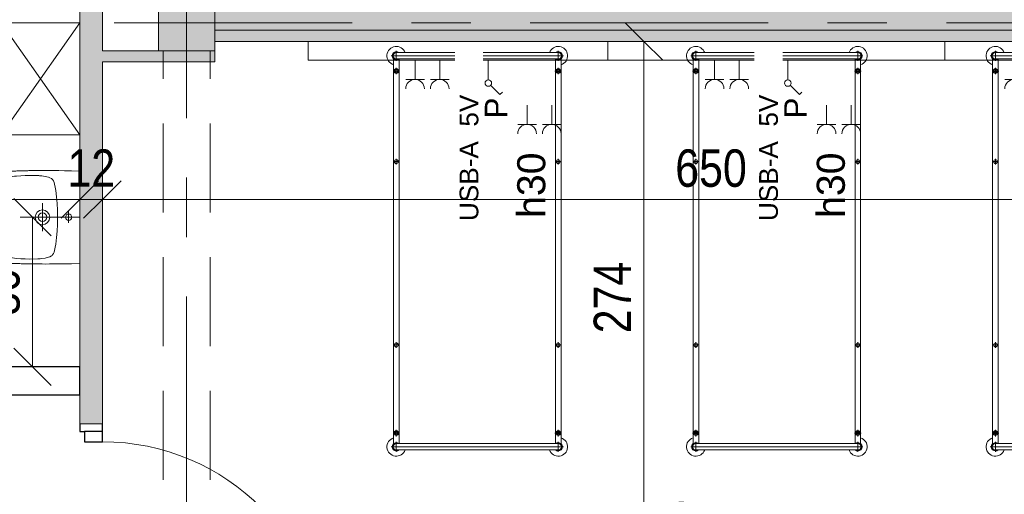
# Model space of a CAD drawing. Header units: centimetres. Extents: x -1631 to 21770, y -8842 to 3590.
# Tile 128 of 133: x 498 to 1024, y 2556 to 2810. Entities that reach past the tile are written whole.
import ezdxf

# ---------------------------------------------------------------- set-up
doc = ezdxf.new("R2010")
doc.units = ezdxf.units.CM
doc.linetypes.add('Oś', pattern=[222.25, 127, -31.75, 31.75, -31.75])
doc.linetypes.add('Ukryte', pattern=[71.438, 47.625, -23.813])
for name, color, linetype, lineweight in [('A-ANNO-DIMS', 211, 'Continuous', 13), ('A-ANNO-DIMS-100', 211, 'Continuous', 13), ('A-ANNO-NOTE', 131, 'Continuous', 9), ('A-AREA-IDEN', 2, 'Continuous', 13), ('A-DETL-GENF', 92, 'Continuous', 9), ('A-DETL-HDLN', 90, 'Ukryte', 9), ('A-DETL-MEDM', 33, 'Continuous', 13), ('A-DOOR', 31, 'Continuous', 13), ('A-WALL', 113, 'Continuous', 13), ('A-WALL-PATT', 111, 'Continuous', 13), ('I-FURN', 30, 'Continuous', 9), ('P-SANR-FIXT', 6, 'Continuous', 9), ('Q-SPCQ', 91, 'Continuous', 9), ('S-COLS', 52, 'Continuous', 13), ('S-GRID', 1, 'Continuous', 13)]:
    doc.layers.add(name, color=color, linetype=linetype, lineweight=lineweight)
doc.styles.add('Arial Narrow_5', font='ARIALN.TTF', dxfattribs={"height": 20})
doc.styles.add('Arial_11', font='arial.ttf', dxfattribs={"width": 0.85, "height": 23})
doc.styles.add('Arial_4', font='arial.ttf', dxfattribs={"height": 10})
doc.styles.add('Arial_5', font='arial.ttf', dxfattribs={"height": 12})
doc.styles.add('Arial_6', font='arial.ttf', dxfattribs={"height": 15})
doc.dimstyles.new('Diagonal_1_100__0__wewnętrzne', dxfattribs={"dimscale": 30.48, "dimtxt": 20.468619, "dimasz": 0.656168, "dimexe": 0.164042, "dimexo": 0.0625, "dimgap": 0.032808, "dimtad": 1, "dimdec": 0, "dimdsep": 46, "dimtxsty": 'Arial Narrow_5', "dimblk1": 'OBLIQUE', "dimblk2": 'OBLIQUE', "dimsah": 1, "dimcen": 0.09, "dimazin": 0, "dimtfac": 1, "dimtdec": 4, "dimtix": 1, "dimtmove": 0, "dimatfit": 3, "dimfxl": 0, "dimtvp": 1, "dimtolj": 1, "dimtzin": 0, "dimarcsym": 0})
doc.dimstyles.new('Diagonal_1_100__0__wewnętrzne_2', dxfattribs={"dimscale": 30.48, "dimtxt": 20.468619, "dimasz": 0.656168, "dimexe": 0.164042, "dimexo": 0.0625, "dimgap": 0.032808, "dimtad": 1, "dimdec": 0, "dimdsep": 46, "dimtxsty": 'Arial Narrow_5', "dimblk1": 'OBLIQUE', "dimblk2": 'OBLIQUE', "dimsah": 1, "dimcen": 0.09, "dimazin": 0, "dimtfac": 1, "dimtdec": 4, "dimtix": 1, "dimtmove": 2, "dimatfit": 3, "dimfxl": 0, "dimtvp": 1, "dimtolj": 1, "dimtzin": 0, "dimarcsym": 0})

# ---------------------------------------------------------------- blocks, each defined once
blk = doc.blocks.new('M_Concrete-Square-Column - 300 x 300mm-1795931-6_piętro IV __13_80 m_ - stan projektowany')
at = {"layer": 'S-COLS', "lineweight": 9}
blk.add_hatch(color=254, dxfattribs=at).paths.add_polyline_path([(15, -15), (15, 15), (-15, 15), (-15, -15)], flags=0)
for p, q in [((15, 15), (-15, 15)), ((-15, 15), (-15, -15)), ((15, -15), (15, 15)), ((-15, -15), (15, -15))]:
    blk.add_line(p, q, dxfattribs=at)
blk = doc.blocks.new('łóżko 195x90 typ FAMED _102039_ - łóżko 195x90 typ FAMED _102039_-1233017-6_piętro IV __13_80 m_ - stan projektowany')
at = {"layer": 'I-FURN'}
for p, q in [((-43.25, 101.53), (-43.25, 106.98)), ((-43.25, 105.95), (43.25, 105.95)), ((43.25, 101.53), (43.25, 106.98)), ((45.97, 104.25), (-45.98, 104.25)), ((-44.75, -103.1), (-44.75, 102.61)), ((-43.25, 102.55), (43.25, 102.55)), ((-41.75, 102.55), (-41.75, -103.1)), ((41.75, 102.61), (41.75, -103.05)), ((44.75, -103.1), (44.75, 102.61)), ((-45, 96.93), (-41.5, 96.93)), ((-43.25, 95.18), (-43.25, 98.68)), ((45, 96.93), (41.5, 96.93)), ((43.25, 95.18), (43.25, 98.68)), ((-44.75, 49.81), (-41.75, 49.81)), ((-43.25, 48.31), (-43.25, 51.31)), ((44.75, 49.81), (41.75, 49.81)), ((43.25, 48.31), (43.25, 51.31)), ((-43.25, -49.69), (-43.25, -46.69)), ((43.25, -49.69), (43.25, -46.69)), ((-44.75, -48.19), (-41.75, -48.19)), ((44.75, -48.19), (41.75, -48.19)), ((-45, -96.6), (-41.5, -96.6)), ((-43.25, -94.85), (-43.25, -98.35)), ((45, -96.6), (41.5, -96.6)), ((43.25, -94.85), (43.25, -98.35)), ((-45.98, -104.75), (45.97, -104.75)), ((-43.25, -102.02), (-43.25, -107.47)), ((-43.25, -103.05), (43.25, -103.05)), ((43.25, -102.02), (43.25, -107.47)), ((-43.25, -106.45), (43.25, -106.45))]:
    blk.add_line(p, q, dxfattribs=at)
for centre, radius in [((-43.25, 96.93), 1.25), ((-43.25, 96.93), 0.8), ((43.25, 96.93), 1.25), ((43.25, 96.93), 0.8), ((-43.25, 49.81), 1), ((43.25, 49.81), 1), ((-43.25, -48.19), 1), ((43.25, -48.19), 1), ((-43.25, -96.6), 1.25), ((-43.25, -96.6), 0.8), ((43.25, -96.6), 1.25), ((43.25, -96.6), 0.8)]:
    blk.add_circle(centre, radius, dxfattribs=at)
for centre, radius, start, end in [((-43.25, 104.25), 5, 19.8769, 252.5424), ((-43.25, 104.25), 2.23, 49.8221, 310.1779), ((-43.25, 104.25), 1.93, 62.0207, 297.9793), ((-43.25, 104.25), 1.7, 90, 270), ((43.25, 104.25), 5, 287.4576, 160.1231), ((43.25, 104.25), 2.23, 229.8221, 130.1779), ((43.25, 104.25), 1.93, 242.0207, 117.9793), ((43.25, 104.25), 1.7, 270, 90), ((-43.25, -104.75), 5, 107.4576, 340.1231), ((-43.25, -104.75), 2.23, 47.6113, 310.1779), ((-43.25, -104.75), 1.93, 62.0207, 297.9793), ((-43.25, -104.75), 1.7, 90, 270), ((43.25, -104.75), 5, 199.8769, 72.5424), ((43.25, -104.75), 2.23, 229.8221, 130.1779), ((43.25, -104.75), 1.93, 242.0207, 117.9793), ((43.25, -104.75), 1.7, 270, 90)]:
    blk.add_arc(centre, radius, start, end, dxfattribs=at)
blk = doc.blocks.new('Szafa - 42 cm-2361941-6_piętro IV __13_80 m_ - stan projektowany')
at = {"layer": 'Q-SPCQ'}
for p, q in [((42.5, 48), (-17.5, 6)), ((-17.5, 48), (42.5, 6)), ((-17.5, 6), (-17.5, 48)), ((-17.5, 48), (42.5, 48)), ((42.5, 48), (42.5, 6))]:
    blk.add_line(p, q, dxfattribs=at)
blk = doc.blocks.new('Umywalka koło Nova Pro - Pro 50-1205816-6_piętro IV __13_80 m_ - stan projektowany')
at = {"layer": 'P-SANR-FIXT'}
for p, q in [((-4.2, 47.25), (-3.27, 47.36)), ((-3.27, 47.36), (-4.2, 47.25)), ((-3.27, 47.36), (-2.28, 47.44)), ((-2.28, 47.44), (-3.27, 47.36)), ((-2.28, 47.44), (-1.24, 47.52)), ((-1.24, 47.52), (-2.28, 47.44)), ((-1.24, 47.52), (-0.15, 47.63)), ((-0.15, 47.63), (-1.24, 47.52)), ((-0.15, 47.63), (1.05, 47.71)), ((1.05, 47.71), (-0.15, 47.63)), ((1.05, 47.71), (2.3, 47.76)), ((2.3, 47.76), (1.05, 47.71)), ((2.3, 47.76), (3.66, 47.84)), ((3.66, 47.84), (2.3, 47.76)), ((3.66, 47.84), (5.12, 47.89)), ((5.12, 47.89), (3.66, 47.84)), ((5.12, 47.89), (6.72, 47.95)), ((6.72, 47.95), (5.12, 47.89)), ((6.72, 47.95), (8.45, 47.97)), ((8.45, 47.97), (6.72, 47.95)), ((8.45, 47.97), (10.4, 48)), ((10.4, 48), (8.45, 47.97)), ((10.4, 48), (14.63, 48)), ((14.63, 48), (10.4, 48)), ((14.63, 48), (16.55, 47.97)), ((16.55, 47.97), (14.63, 48)), ((16.55, 47.97), (18.31, 47.95)), ((18.31, 47.95), (16.55, 47.97)), ((18.31, 47.95), (19.88, 47.89)), ((19.88, 47.89), (18.31, 47.95)), ((19.88, 47.89), (21.34, 47.84)), ((21.34, 47.84), (19.88, 47.89)), ((21.34, 47.84), (22.7, 47.76)), ((22.7, 47.76), (21.34, 47.84)), ((22.7, 47.76), (23.98, 47.71)), ((23.98, 47.71), (22.7, 47.76)), ((23.98, 47.71), (25.15, 47.63)), ((25.15, 47.63), (23.98, 47.71)), ((25.15, 47.63), (26.24, 47.52)), ((26.24, 47.52), (25.15, 47.63)), ((26.24, 47.52), (27.31, 47.44)), ((27.31, 47.44), (26.24, 47.52)), ((27.31, 47.44), (28.29, 47.36)), ((28.29, 47.36), (27.31, 47.44)), ((28.29, 47.36), (29.23, 47.25)), ((29.23, 47.25), (28.29, 47.36)), ((-12.16, 41.58), (-12.14, 42.22)), ((-12.14, 42.22), (-12.08, 42.81)), ((-12.08, 42.81), (-12, 43.37)), ((-12, 43.37), (-11.92, 43.87)), ((-11.92, 43.87), (-11.82, 44.38)), ((-11.82, 44.38), (-11.71, 44.67)), ((-11.6, 44.96), (-11.79, 44.38)), ((-11.71, 44.67), (-11.6, 44.96)), ((-11.6, 44.96), (-11.26, 45.47)), ((-11.26, 45.47), (-11.6, 44.96)), ((-11.26, 45.47), (-10.8, 45.84)), ((-10.8, 45.84), (-11.26, 45.47)), ((-10.8, 45.84), (-10.24, 46.11)), ((-10.24, 46.11), (-10.8, 45.84)), ((-10.24, 46.11), (-9.61, 46.32)), ((-9.61, 46.32), (-10.24, 46.11)), ((-9.61, 46.32), (-8.94, 46.51)), ((-8.94, 46.51), (-9.61, 46.32)), ((-9.21, 42.03), (-9.05, 42.59)), ((-9.05, 42.59), (-8.86, 43.1)), ((-8.94, 46.51), (-8.25, 46.64)), ((-8.25, 46.64), (-8.94, 46.51)), ((-8.86, 43.1), (-8.7, 43.34)), ((-8.7, 43.34), (-8.51, 43.55)), ((-8.51, 43.55), (-8.03, 43.85)), ((-8.25, 46.64), (-7.5, 46.8)), ((-7.5, 46.8), (-8.25, 46.64)), ((-8.03, 43.85), (-7.53, 44.06)), ((-7.53, 44.06), (-6.97, 44.22)), ((-7.5, 46.8), (-6.73, 46.91)), ((-6.73, 46.91), (-7.5, 46.8)), ((-6.97, 44.22), (-5.88, 44.43)), ((-6.73, 46.91), (-5.93, 47.04)), ((-5.93, 47.04), (-6.73, 46.91)), ((-5.93, 47.04), (-5.1, 47.15)), ((-5.1, 47.15), (-5.93, 47.04)), ((-5.88, 44.43), (-3.64, 44.75)), ((-5.1, 47.15), (-4.2, 47.25)), ((-4.2, 47.25), (-5.1, 47.15)), ((-3.64, 44.75), (-1.4, 44.94)), ((-1.4, 44.94), (3.1, 45.18)), ((3.1, 45.18), (7.6, 45.31)), ((7.6, 45.31), (9.86, 45.39)), ((9.86, 45.39), (11.04, 45.42)), ((11.04, 45.42), (11.7, 45.42)), ((11.7, 45.42), (12.5, 45.44)), ((12.5, 45.44), (13.3, 45.42)), ((13.3, 45.42), (13.99, 45.42)), ((13.99, 45.42), (15.14, 45.39)), ((15.14, 45.39), (17.4, 45.31)), ((17.4, 45.31), (21.9, 45.18)), ((21.9, 45.18), (26.4, 44.94)), ((26.4, 44.94), (28.64, 44.75)), ((28.64, 44.75), (30.88, 44.43)), ((29.23, 47.25), (30.1, 47.15)), ((30.1, 47.15), (29.23, 47.25)), ((30.1, 47.15), (30.93, 47.04)), ((30.93, 47.04), (30.1, 47.15)), ((30.88, 44.43), (31.97, 44.22)), ((30.93, 47.04), (31.76, 46.91)), ((31.76, 46.91), (30.93, 47.04)), ((31.76, 46.91), (32.5, 46.8)), ((32.5, 46.8), (31.76, 46.91)), ((31.97, 44.22), (32.53, 44.06)), ((32.5, 46.8), (33.25, 46.64)), ((33.25, 46.64), (32.5, 46.8)), ((32.53, 44.06), (33.06, 43.85)), ((33.06, 43.85), (33.54, 43.55)), ((33.25, 46.64), (33.97, 46.51)), ((33.97, 46.51), (33.25, 46.64)), ((33.54, 43.55), (33.73, 43.34)), ((33.73, 43.34), (33.86, 43.1)), ((33.86, 43.1), (34.07, 42.59)), ((33.97, 46.51), (34.63, 46.32)), ((34.63, 46.32), (33.97, 46.51)), ((34.07, 42.59), (34.21, 42.03)), ((34.63, 46.32), (35.24, 46.11)), ((35.24, 46.11), (34.63, 46.32)), ((35.24, 46.11), (35.8, 45.84)), ((35.8, 45.84), (35.24, 46.11)), ((35.8, 45.84), (36.28, 45.47)), ((36.28, 45.47), (35.8, 45.84)), ((36.28, 45.47), (36.6, 44.96)), ((36.6, 44.96), (36.28, 45.47)), ((36.6, 44.96), (36.82, 44.38)), ((36.82, 44.38), (36.92, 43.87)), ((36.92, 43.87), (37.03, 43.37)), ((37.03, 43.37), (37.08, 42.81)), ((37.08, 42.81), (37.14, 42.22)), ((37.14, 42.22), (37.16, 41.58)), ((-12.35, 36.65), (-12.32, 37.43)), ((-12.32, 37.43), (-12.3, 38.17)), ((-12.3, 38.17), (-12.27, 38.89)), ((-12.27, 38.89), (-12.24, 39.61)), ((-12.24, 39.61), (-12.22, 40.28)), ((-12.22, 40.28), (-12.19, 40.94)), ((-12.19, 40.94), (-12.16, 41.58)), ((-9.79, 35.32), (-9.71, 37.56)), ((-9.71, 37.56), (-9.53, 39.82)), ((-9.53, 39.82), (-9.39, 40.94)), ((-9.39, 40.94), (-9.21, 42.03)), ((12.5, 6), (12.5, 38)), ((34.21, 42.03), (34.39, 40.94)), ((34.39, 40.94), (34.53, 39.82)), ((34.53, 39.82), (34.71, 37.56)), ((34.71, 37.56), (34.82, 35.32)), ((37.16, 41.58), (37.19, 40.94)), ((37.19, 40.94), (37.22, 40.28)), ((37.22, 40.28), (37.24, 39.61)), ((37.24, 39.61), (37.27, 38.89)), ((37.27, 38.89), (37.3, 38.17)), ((37.3, 38.17), (37.32, 37.43)), ((37.32, 37.43), (37.35, 36.65)), ((-12.43, 32.39), (-12.4, 33.3)), ((-12.43, 31.46), (-12.43, 32.39)), ((-12.4, 33.88), (-12.38, 35.06)), ((-12.4, 33.3), (-12.4, 33.88)), ((-12.38, 35.06), (-12.35, 35.88)), ((-12.35, 35.88), (-12.35, 36.65)), ((-9.84, 33.06), (-9.79, 35.32)), ((-9.76, 28.56), (-9.84, 33.06)), ((34.84, 33.06), (34.76, 28.56)), ((34.82, 35.32), (34.84, 33.06)), ((37.35, 36.65), (37.35, 35.88)), ((37.35, 35.88), (37.38, 35.06)), ((37.38, 35.06), (37.4, 33.88)), ((37.4, 33.88), (37.43, 33.3)), ((37.43, 33.3), (37.43, 32.39)), ((37.43, 32.39), (37.46, 31.46)), ((-12.48, 27.81), (-12.46, 29.49)), ((-12.48, 26.13), (-12.48, 27.81)), ((-12.46, 30.5), (-12.43, 31.46)), ((-12.46, 29.49), (-12.46, 30.5)), ((-9.74, 27.87), (-9.76, 28.56)), ((-9.71, 27.55), (-9.74, 27.87)), ((-9.69, 27.15), (-9.71, 27.55)), ((-9.61, 26.27), (-9.69, 27.15)), ((34.69, 27.15), (34.63, 26.27)), ((34.71, 27.55), (34.69, 27.15)), ((34.74, 27.87), (34.71, 27.55)), ((34.76, 28.56), (34.74, 27.87)), ((37.46, 31.46), (37.46, 30.5)), ((37.46, 30.5), (37.48, 29.49)), ((37.48, 29.49), (37.48, 27.81)), ((37.48, 27.81), (37.51, 26.13)), ((-12.51, 24.3), (-12.48, 26.13)), ((-12.48, 22.27), (-12.51, 24.3)), ((-12.48, 19.98), (-12.48, 22.27)), ((-9.37, 24.54), (-9.61, 26.27)), ((-8.91, 22.86), (-9.37, 24.54)), ((-8.62, 22.03), (-8.91, 22.86)), ((-8.19, 21.26), (-8.62, 22.03)), ((-7.93, 20.91), (-8.19, 21.26)), ((20.01, 26), (5.01, 26)), ((33.19, 21.26), (32.93, 20.91)), ((33.62, 22.03), (33.19, 21.26)), ((33.91, 22.86), (33.62, 22.03)), ((34.37, 24.54), (33.91, 22.86)), ((34.63, 26.27), (34.37, 24.54)), ((37.51, 22.27), (37.48, 19.98)), ((37.51, 26.13), (37.51, 22.27)), ((-12.45, 17.35), (-12.48, 19.98)), ((-12.4, 14.28), (-12.45, 17.35)), ((-7.61, 20.62), (-7.93, 20.91)), ((-6.89, 20.14), (-7.61, 20.62)), ((-6.09, 19.8), (-6.89, 20.14)), ((-5.24, 19.53), (-6.09, 19.8)), ((-3.53, 19.16), (-5.24, 19.53)), ((-1.83, 18.89), (-3.53, 19.16)), ((1.66, 18.49), (-1.83, 18.89)), ((5.15, 18.2), (1.66, 18.49)), ((8.64, 18.06), (5.15, 18.2)), ((10.37, 18.01), (8.64, 18.06)), ((14.63, 18.01), (10.37, 18.01)), ((16.36, 18.06), (14.63, 18.01)), ((19.88, 18.2), (16.36, 18.06)), ((23.34, 18.49), (19.88, 18.2)), ((26.83, 18.89), (23.34, 18.49)), ((28.56, 19.16), (26.83, 18.89)), ((30.26, 19.53), (28.56, 19.16)), ((31.09, 19.8), (30.26, 19.53)), ((31.89, 20.14), (31.09, 19.8)), ((32.61, 20.62), (31.89, 20.14)), ((32.93, 20.91), (32.61, 20.62)), ((37.45, 17.35), (37.4, 14.28)), ((37.48, 19.98), (37.45, 17.35)), ((-12.32, 10.58), (-12.4, 14.28)), ((-12.19, 6), (-12.32, 10.58)), ((15.72, 12.02), (9.46, 12.02)), ((37.32, 10.58), (37.19, 6)), ((37.4, 14.28), (37.32, 10.58))]:
    blk.add_line(p, q, dxfattribs=at)
for centre, radius in [((12.51, 26), 3.92), ((12.51, 26), 2.28), ((12.5, 12.02), 1.72)]:
    blk.add_circle(centre, radius, dxfattribs=at)
blk = doc.blocks.new('Panel Gazowo Oswietleniowy 2 - Type 1-2423792-6_piętro IV __13_80 m_ - stan projektowany')
at = {"layer": 'Q-SPCQ'}
for p, q in [((-112.5, 47.33), (-102.5, 47.33)), ((-107.5, 47.33), (-107.5, 37)), ((-99.33, 47.33), (-89.33, 47.33)), ((-94.33, 47.33), (-94.33, 37)), ((47.5, 47.33), (57.5, 47.33)), ((52.5, 47.33), (52.5, 37)), ((60.67, 47.33), (70.67, 47.33)), ((65.67, 47.33), (65.67, 37)), ((-79.82, 31.43), (-81.13, 30.12)), ((-74.88, 26.48), (-79.82, 31.43)), ((80.18, 31.43), (78.87, 30.12)), ((85.12, 26.48), (80.18, 31.43)), ((-73.64, 13), (-73.64, 23.5)), ((-66.13, 23.33), (-56.13, 23.33)), ((-61.13, 23.33), (-61.13, 13)), ((-52.67, 23.33), (-42.67, 23.33)), ((-47.67, 23.33), (-47.67, 13)), ((-39.5, 23.33), (-29.5, 23.33)), ((-34.5, 23.33), (-34.5, 13)), ((86.36, 13), (86.36, 23.5)), ((93.87, 23.33), (103.87, 23.33)), ((98.87, 23.33), (98.87, 13)), ((107.33, 23.33), (117.33, 23.33)), ((112.33, 23.33), (112.33, 13)), ((120.5, 23.33), (130.5, 23.33)), ((125.5, 23.33), (125.5, 13)), ((-157.5, 3), (-157.5, 13)), ((-157.5, 13), (182.5, 13)), ((182.5, 13), (182.5, 3))]:
    blk.add_line(p, q, dxfattribs=at)
for centre in [(-73.64, 25.25), (86.36, 25.25)]:
    blk.add_circle(centre, 1.75, dxfattribs=at)
for centre, end in [((-107.5, 52.33), 0), ((-94.33, 52.33), 0), ((52.5, 52.33), 0), ((65.67, 52.33), 0), ((-61.13, 28.33), 360), ((-47.67, 28.33), 360), ((-34.5, 28.33), 360), ((98.87, 28.33), 360), ((112.33, 28.33), 360), ((125.5, 28.33), 360)]:
    blk.add_arc(centre, 5, 180, end, dxfattribs=at)
blk = doc.blocks.new('DRZWI 1S - automatyczna etykieta - Drzwi 120-2381684-6_piętro IV __13_80 m_ - stan projektowany')
at = {"layer": 'A-DETL-GENF'}
for p, q in [((-65.5, 6), (-65.5, -3.5)), ((-60, 6), (-65.5, 6)), ((-60, -3.5), (-60, 6)), ((65.5, 6), (60, 6)), ((60, 6), (60, -3.5)), ((65.5, -3.5), (65.5, 6)), ((-65.5, -3.5), (-60, -3.5)), ((60, -3.5), (65.5, -3.5))]:
    blk.add_line(p, q, dxfattribs=at)
at = {"layer": 'A-DETL-MEDM', "lineweight": 25}
for p, q in [((-60, 6), (-65.5, 6)), ((-65.5, 6), (-65.5, -3.5)), ((-60, -3.5), (-60, 6)), ((60, -3.5), (60, 6)), ((60, 6), (65.5, 6)), ((65.5, 6), (65.5, -3.5)), ((-65.5, -3.5), (-60, -3.5)), ((65.5, -3.5), (60, -3.5))]:
    blk.add_line(p, q, dxfattribs=at)
at = {"layer": 'A-DOOR'}
blk.add_line((60, 6), (60, 126), dxfattribs=at)
blk.add_arc((60, 6), 120, 90, 180, dxfattribs=at)
blk = doc.blocks.new('DIMBLOCK51-6_piętro IV __13_80 m_ - stan projektowany')
at = {"layer": 'A-ANNO-DIMS-100', "transparency": 16777216}
for p, q in [((831.65, 2798.33), (821.65, 2808.33)), ((826.65, 2798.33), (836.65, 2798.33)), ((831.65, 2798.33), (826.65, 2798.33)), ((831.65, 2524.33), (831.65, 2798.33)), ((831.65, 2798.33), (841.65, 2788.33)), ((831.65, 2524.33), (821.65, 2534.33)), ((826.65, 2524.33), (836.65, 2524.33)), ((831.65, 2524.33), (826.65, 2524.33)), ((831.65, 2524.33), (841.65, 2514.33))]:
    blk.add_line(p, q, dxfattribs=at)
at = {"layer": 'A-ANNO-DIMS-100', "color": 0, "transparency": 16777216, "insert": (804.8, 2642.32), "char_height": 20, "width": 45.6158, "attachment_point": 1, "rotation": 90, "line_spacing_factor": 0.974696, "style": 'Arial Narrow_5'}
blk.add_mtext('274', dxfattribs=at)
blk = doc.blocks.new('_Oblique')
at = {"color": 0, "linetype": 'ByBlock', "lineweight": -2}
blk.add_line((-0.5, -0.5), (0.5, 0.5), dxfattribs=at)
blk = doc.blocks.new('DIMBLOCK149-6_piętro IV __13_80 m_ - stan projektowany')
at = {"layer": 'A-ANNO-DIMS-100', "transparency": 16777216}
for p, q in [((297.38, 2713.76), (307.38, 2723.76)), ((530.38, 2713.76), (540.38, 2723.76)), ((297.38, 2713.76), (287.38, 2703.76)), ((297.38, 2718.76), (297.38, 2708.76)), ((297.38, 2713.76), (297.38, 2718.76)), ((297.38, 2713.76), (530.38, 2713.76)), ((530.38, 2713.76), (520.38, 2703.76)), ((530.38, 2718.76), (530.38, 2708.76)), ((530.38, 2713.76), (530.38, 2718.76))]:
    blk.add_line(p, q, dxfattribs=at)
at = {"layer": 'A-ANNO-DIMS-100', "color": 0, "transparency": 16777216, "insert": (414.77, 2709.21), "char_height": 20, "width": 45.6158, "attachment_point": 1, "line_spacing_factor": 0.974696, "style": 'Arial Narrow_5'}
blk.add_mtext('233', dxfattribs=at)
blk = doc.blocks.new('DIMBLOCK150-6_piętro IV __13_80 m_ - stan projektowany')
at = {"layer": 'A-ANNO-DIMS-100', "transparency": 16777216}
for p, q in [((530.38, 2713.76), (540.38, 2723.76)), ((542.38, 2713.76), (552.38, 2723.76)), ((530.38, 2713.76), (520.38, 2703.76)), ((530.38, 2718.76), (530.38, 2708.76)), ((530.38, 2713.76), (530.38, 2718.76)), ((530.38, 2713.76), (542.38, 2713.76)), ((542.38, 2713.76), (532.38, 2703.76)), ((542.38, 2718.76), (542.38, 2708.76)), ((542.38, 2713.76), (542.38, 2718.76))]:
    blk.add_line(p, q, dxfattribs=at)
at = {"layer": 'A-ANNO-DIMS-100', "color": 0, "transparency": 16777216, "insert": (523.71, 2740.61), "char_height": 20, "width": 30.4105, "attachment_point": 1, "line_spacing_factor": 0.974696, "style": 'Arial Narrow_5'}
blk.add_mtext('12', dxfattribs=at)
blk = doc.blocks.new('DIMBLOCK151-6_piętro IV __13_80 m_ - stan projektowany')
at = {"layer": 'A-ANNO-DIMS-100', "transparency": 16777216}
for p, q in [((542.38, 2713.76), (552.38, 2723.76)), ((1192.38, 2713.76), (1202.38, 2723.76)), ((542.38, 2713.76), (532.38, 2703.76)), ((542.38, 2718.76), (542.38, 2708.76)), ((542.38, 2713.76), (542.38, 2718.76)), ((542.38, 2713.76), (1192.38, 2713.76)), ((1192.38, 2713.76), (1182.38, 2703.76)), ((1192.38, 2718.76), (1192.38, 2708.76)), ((1192.38, 2713.76), (1192.38, 2718.76))]:
    blk.add_line(p, q, dxfattribs=at)
at = {"layer": 'A-ANNO-DIMS-100', "color": 0, "transparency": 16777216, "insert": (848.37, 2740.61), "char_height": 20, "width": 45.6158, "attachment_point": 1, "line_spacing_factor": 0.974696, "style": 'Arial Narrow_5'}
blk.add_mtext('650', dxfattribs=at)
blk = doc.blocks.new('DIMBLOCK190-6_piętro IV __13_80 m_ - stan projektowany')
at = {"layer": 'A-ANNO-DIMS-100', "transparency": 16777216}
for p, q in [((505.01, 2704.33), (495.01, 2714.33)), ((500.01, 2704.33), (510.01, 2704.33)), ((505.01, 2704.33), (500.01, 2704.33)), ((505.01, 2624.33), (505.01, 2704.33)), ((505.01, 2704.33), (515.01, 2694.33)), ((505.01, 2624.33), (495.01, 2634.33)), ((500.01, 2624.33), (510.01, 2624.33)), ((505.01, 2624.33), (500.01, 2624.33)), ((505.01, 2624.33), (515.01, 2614.33))]:
    blk.add_line(p, q, dxfattribs=at)
at = {"layer": 'A-ANNO-DIMS-100', "color": 0, "transparency": 16777216, "insert": (478.16, 2651.65), "char_height": 20, "width": 30.4105, "attachment_point": 1, "rotation": 90, "line_spacing_factor": 0.974696, "style": 'Arial Narrow_5'}
blk.add_mtext('80', dxfattribs=at)

msp = doc.modelspace()

# ---------------------------------------------------------------- hatches: boundary and pattern name
at = {"layer": 'A-WALL-PATT'}
h = msp.add_hatch(color=9, dxfattribs=at)
h.paths.add_polyline_path([(542.38, 132.33), (542.38, 139.33), (530.38, 139.33), (530.38, 132.33)], flags=0)
h.paths.add_polyline_path([(542.38, 250.33), (542.38, 465.83), (530.38, 465.83), (530.38, 250.33)], flags=0)
h.paths.add_polyline_path([(530.38, 657.83), (542.38, 657.83), (542.38, 660.33), (530.38, 660.33)], flags=0)
h.paths.add_polyline_path([(530.38, 781.33), (542.38, 781.33), (542.38, 1102.83), (530.38, 1102.83), (530.38, 788.28)], flags=0)
h.paths.add_polyline_path([(530.38, 1312.83), (542.38, 1312.83), (542.38, 1431.33), (530.38, 1431.33)], flags=0)
h.paths.add_polyline_path([(530.38, 1633.83), (542.38, 1633.83), (542.38, 2022.83), (530.38, 2022.83), (530.38, 1665.12)], flags=0)
h.paths.add_polyline_path([(542.38, 2173.83), (542.38, 2458.83), (530.38, 2458.83), (530.38, 2173.83)], flags=0)
h.paths.add_polyline_path([(530.38, 2593.83), (542.38, 2593.83), (542.38, 2824.33), (530.38, 2824.33), (530.38, 2634.27)], flags=0)
for points in [[(1172.38, 2804.33), (1172.38, 2824.33), (602.38, 2824.33), (602.38, 2804.33), (736.3, 2804.33)], [(602.38, 2798.33), (1172.38, 2798.33), (1172.38, 2804.33), (602.38, 2804.33)], [(602.38, 2787.33), (602.38, 2793.33), (542.38, 2793.33), (542.38, 2787.33), (572.38, 2787.33)]]:
    msp.add_hatch(color=9, dxfattribs=at).paths.add_polyline_path(points, flags=0)

# ---------------------------------------------------------------- linework, layer by layer
at = {"layer": 'A-DETL-HDLN'}
for p, q in [((574.88, 420.83), (574.88, 2793.33)), ((599.88, 420.83), (599.88, 2793.33))]:
    msp.add_line(p, q, dxfattribs=at)
at = {"layer": 'A-WALL', "lineweight": 9}
for p, q in [((530.38, 2824.33), (530.38, 2593.83)), ((542.38, 2793.33), (542.38, 2824.33)), ((602.38, 2804.33), (1172.38, 2804.33)), ((602.38, 2798.33), (1172.38, 2798.33)), ((572.38, 2793.33), (542.38, 2793.33)), ((602.38, 2787.33), (602.38, 2793.33)), ((542.38, 2593.83), (542.38, 2787.33)), ((542.38, 2787.33), (602.38, 2787.33))]:
    msp.add_line(p, q, dxfattribs=at)
at = {"layer": 'A-WALL', "color": 7, "lineweight": 25}
for p, q in [((530.38, 2624.33), (479.38, 2624.33)), ((530.38, 2609.33), (530.38, 2624.33)), ((479.38, 2609.33), (530.38, 2609.33)), ((530.38, 2593.83), (530.38, 2589.83)), ((542.38, 2589.83), (542.38, 2593.83)), ((530.38, 2589.83), (532.88, 2589.83))]:
    msp.add_line(p, q, dxfattribs=at)
at = {"layer": 'A-WALL'}
msp.add_line((530.38, 2593.83), (542.38, 2593.83), dxfattribs=at)
at = {"layer": 'S-GRID', "linetype": 'Oś'}
for p, q in [((587.38, 2884.27), (587.38, 27.13)), ((1342.46, 2808.33), (-1368.76, 2808.33))]:
    msp.add_line(p, q, dxfattribs=at)

# ---------------------------------------------------------------- block references
at = {"layer": 'A-DOOR', "rotation": 269.9999999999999}
msp.add_blockref('DRZWI 1S - automatyczna etykieta - Drzwi 120-2381684-6_piętro IV __13_80 m_ - stan projektowany', (536.38, 2524.33), dxfattribs=at)
at = {"layer": 'I-FURN', "rotation": 180}
for p in [(742.63, 2685.88), (902.63, 2685.88), (1062.63, 2685.88)]:
    msp.add_blockref('łóżko 195x90 typ FAMED _102039_ - łóżko 195x90 typ FAMED _102039_-1233017-6_piętro IV __13_80 m_ - stan projektowany', p, dxfattribs=at)
at = {"layer": 'P-SANR-FIXT', "rotation": 90.00000000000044}
msp.add_blockref('Umywalka koło Nova Pro - Pro 50-1205816-6_piętro IV __13_80 m_ - stan projektowany', (536.38, 2691.83), dxfattribs=at)
at = {"layer": 'Q-SPCQ'}
for name, p, rotation in [('Szafa - 42 cm-2361941-6_piętro IV __13_80 m_ - stan projektowany', (536.38, 2765.83), 90.00000000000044), ('Panel Gazowo Oswietleniowy 2 - Type 1-2423792-6_piętro IV __13_80 m_ - stan projektowany', (834.88, 2801.33), 180), ('Panel Gazowo Oswietleniowy 2 - Type 1-2423792-6_piętro IV __13_80 m_ - stan projektowany', (994.88, 2801.33), 180)]:
    msp.add_blockref(name, p, dxfattribs=dict(at, rotation=rotation))
at = {"layer": 'S-COLS', "lineweight": 9}
msp.add_blockref('M_Concrete-Square-Column - 300 x 300mm-1795931-6_piętro IV __13_80 m_ - stan projektowany', (587.38, 2808.33), dxfattribs=at)

# ---------------------------------------------------------------- texts
at = {"layer": 'A-AREA-IDEN', "char_height": 23, "attachment_point": 7, "line_spacing_factor": 0.936439, "style": 'Arial_11'}
for s, insert, width in [('\\pt84.99995,169.9999,255.00008,340.00003,424.99998,509.99993,595.00011,680.00006,765.00001,849.99996,934.99991,1020.00009,1105.00004,1189.99999,1274.99994,1359.99989,1445.00007,1530.00002,1614.99997,1699.99992,1785.0001,1870.00005,1955,2039.99995,2124.9999,2210.00008,2295.00003,2379.99998,2464.99993,2550.00011,2635.00006,2720.00001;Śluza', (423.21, 2767.18), 68), ('\\pt84.99995,169.9999,255.00008,340.00003,424.99998,509.99993,595.00011,680.00006,765.00001,849.99996,934.99991,1020.00009,1105.00004,1189.99999,1274.99994,1359.99989,1445.00007,1530.00002,1614.99997,1699.99992,1785.0001,1870.00005,1955,2039.99995,2124.9999,2210.00008,2295.00003,2379.99998,2464.99993,2550.00011,2635.00006,2720.00001;Pok. łóżkowy\\P3os.', (773.36, 2491.47), 156.91)]:
    msp.add_mtext(s, dxfattribs=dict(at, insert=insert, width=width))

# ---------------------------------------------------------------- dimensions: what is measured, and where the dimension line sits
at = {"layer": 'A-ANNO-DIMS'}
for base, p1, p2, override, picture, middle in [((831.65, 2798.33), (826.65, 2524.33), (826.65, 2798.33), {"dimpost": '<>', "dimfxl": 274}, 'DIMBLOCK51-6_piętro IV __13_80 m_ - stan projektowany', (820.61, 2661.33)), ((505.01, 2704.33), (500.01, 2624.33), (500.01, 2704.33), {"dimpost": '<>', "dimfxl": 80}, 'DIMBLOCK190-6_piętro IV __13_80 m_ - stan projektowany', (493.79, 2664.33))]:
    dim = msp.add_linear_dim(base=base, p1=p1, p2=p2, angle=90, dimstyle='Diagonal_1_100__0__wewnętrzne', override=override, dxfattribs=at)
    dim.commit()
    dim.dimension.update_dxf_attribs({"geometry": picture, "text_midpoint": middle})
dim = msp.add_linear_dim(base=(542.38, 2713.76), p1=(530.38, 2718.76), p2=(542.38, 2718.76), dimstyle='Diagonal_1_100__0__wewnętrzne', override={"dimpost": '<>', "dimfxl": 12}, dxfattribs=at)
dim.commit()
dim.dimension.update_dxf_attribs({"geometry": 'DIMBLOCK150-6_piętro IV __13_80 m_ - stan projektowany', "text_midpoint": (536.38, 2724.8)})
dim = msp.add_linear_dim(base=(530.38, 2713.76), p1=(297.38, 2718.76), p2=(530.38, 2718.76), dimstyle='Diagonal_1_100__0__wewnętrzne_2', override={"dimpost": '<>', "dimfxl": 233}, dxfattribs=at)
dim.commit()
dim.dimension.update_dxf_attribs({"geometry": 'DIMBLOCK149-6_piętro IV __13_80 m_ - stan projektowany', "text_midpoint": (437.58, 2695.88), "dimtype": 160, "text_rotation": 360})

# ---------------------------------------------------------------- next in the draw order: texts
at = {"layer": 'A-ANNO-NOTE', "lineweight": 13, "rotation": 90, "line_spacing_factor": 0.936439, "bg_fill": 3, "box_fill_scale": 1.25, "bg_fill_color": 256, "bg_fill_true_color": 13158600, "bg_fill_transparency": 0}
for s, insert, char_height, width, attachment_point, style in [('\\pt127,254,381,508,635,762,889,1016,1143,1270,1397,1524,1651,1778,1905,2032,2159,2286,2413,2540,2667,2794,2921,3048,3175,3302,3429,3556,3683,3810,3937,4064;USB-A  5V', (738.25, 2736.09), 10, 113.1, 5, 'Arial_4'), ('\\pt127,254,381,508,635,762,889,1016,1143,1270,1397,1524,1651,1778,1905,2032,2159,2286,2413,2540,2667,2794,2921,3048,3175,3302,3429,3556,3683,3810,3937,4064;USB-A  5V', (898.25, 2736.09), 10, 113.1, 5, 'Arial_4'), ('\\pt127.00005,253.99995,381,508.00005,634.99995,762,889.00005,1015.99995,1143,1270.00005,1396.99995,1524,1651.00005,1777.99995,1905,2032.00005,2158.99995,2286,2413.00005,2539.99995,2667,2794.00005,2920.99995,3048,3175.00005,3301.99995,3429,3556.00005,3682.99995,3810,3937.00005,4063.99995;h30', (763.95, 2703.98), 15, 36.764, 1, 'Arial_6'), ('\\pt127.00005,253.99995,381,508.00005,634.99995,762,889.00005,1015.99995,1143,1270.00005,1396.99995,1524,1651.00005,1777.99995,1905,2032.00005,2158.99995,2286,2413.00005,2539.99995,2667,2794.00005,2920.99995,3048,3175.00005,3301.99995,3429,3556.00005,3682.99995,3810,3937.00005,4063.99995;h30', (923.95, 2703.98), 15, 36.764, 1, 'Arial_6')]:
    msp.add_mtext(s, dxfattribs=dict(at, insert=insert, char_height=char_height, width=width, attachment_point=attachment_point, style=style))

# ---------------------------------------------------------------- next in the draw order: texts
at = {"layer": 'A-ANNO-NOTE', "lineweight": 13, "char_height": 12, "width": 12.019, "attachment_point": 5, "rotation": 90, "line_spacing_factor": 0.936439, "style": 'Arial_5'}
for insert in [(752.63, 2762.73), (912.63, 2762.73)]:
    msp.add_mtext('\\pt126.99996,254.00004,381,507.99996,635.00004,762,888.99996,1016.00004,1143,1269.99996,1397.00004,1524,1650.99996,1778.00004,1905,2031.99996,2159.00004,2286,2412.99996,2540.00004,2667,2793.99996,2921.00004,3048,3174.99996,3302.00004,3429,3555.99996,3683.00004,3810,3936.99996,4064.00004;P', dxfattribs=dict(at, insert=insert))
at = {"layer": 'A-ANNO-NOTE', "lineweight": 13, "insert": (923.95, 2703.98), "char_height": 15, "width": 36.764, "attachment_point": 1, "rotation": 90, "line_spacing_factor": 0.936439, "style": 'Arial_6', "bg_fill": 3, "box_fill_scale": 1.25, "bg_fill_color": 256, "bg_fill_true_color": 13158600, "bg_fill_transparency": 0}
msp.add_mtext('\\pt127.00005,253.99995,381,508.00005,634.99995,762,889.00005,1015.99995,1143,1270.00005,1396.99995,1524,1651.00005,1777.99995,1905,2032.00005,2158.99995,2286,2413.00005,2539.99995,2667,2794.00005,2920.99995,3048,3175.00005,3301.99995,3429,3556.00005,3682.99995,3810,3937.00005,4063.99995;h30', dxfattribs=at)

# ---------------------------------------------------------------- next in the draw order: texts
at = {"layer": 'A-ANNO-NOTE', "lineweight": 13, "insert": (898.25, 2736.09), "char_height": 10, "width": 113.1, "attachment_point": 5, "rotation": 90, "line_spacing_factor": 0.936439, "style": 'Arial_4', "bg_fill": 3, "box_fill_scale": 1.25, "bg_fill_color": 256, "bg_fill_true_color": 13158600, "bg_fill_transparency": 0}
msp.add_mtext('\\pt127,254,381,508,635,762,889,1016,1143,1270,1397,1524,1651,1778,1905,2032,2159,2286,2413,2540,2667,2794,2921,3048,3175,3302,3429,3556,3683,3810,3937,4064;USB-A  5V', dxfattribs=at)

# ---------------------------------------------------------------- next in the draw order: texts
at = {"layer": 'A-ANNO-NOTE', "lineweight": 13, "insert": (912.63, 2762.73), "char_height": 12, "width": 12.019, "attachment_point": 5, "rotation": 90, "line_spacing_factor": 0.936439, "style": 'Arial_5'}
msp.add_mtext('\\pt126.99996,254.00004,381,507.99996,635.00004,762,888.99996,1016.00004,1143,1269.99996,1397.00004,1524,1650.99996,1778.00004,1905,2031.99996,2159.00004,2286,2412.99996,2540.00004,2667,2793.99996,2921.00004,3048,3174.99996,3302.00004,3429,3555.99996,3683.00004,3810,3936.99996,4064.00004;P', dxfattribs=at)

# ---------------------------------------------------------------- next in the draw order: dimensions: what is measured, and where the dimension line sits
at = {"layer": 'A-ANNO-DIMS'}
dim = msp.add_linear_dim(base=(1192.38, 2713.76), p1=(542.38, 2718.76), p2=(1192.38, 2718.76), dimstyle='Diagonal_1_100__0__wewnętrzne', override={"dimpost": '<>', "dimfxl": 650}, dxfattribs=at)
dim.commit()
dim.dimension.update_dxf_attribs({"geometry": 'DIMBLOCK151-6_piętro IV __13_80 m_ - stan projektowany', "text_midpoint": (867.38, 2724.97)})

doc.saveas('drawing.dxf')
